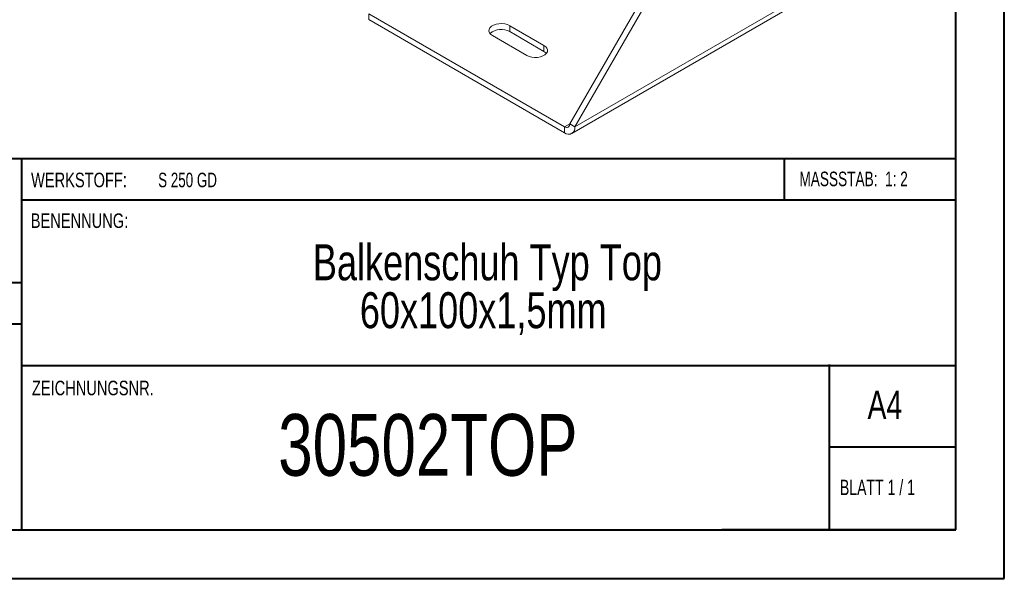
# Model space of a CAD drawing. Header units: millimetres. Extents: x 0 to 210, y 0 to 297.
# Tile 2 of 9: x 109 to 210, y 0 to 58. Entities that reach past the tile are written whole.
import ezdxf

# ---------------------------------------------------------------- set-up
doc = ezdxf.new("R2010")
doc.units = ezdxf.units.MM
doc.styles.add('SLDTEXTSTYLE0', font='TXT', dxfattribs={"width": 0.75})
doc.styles.add('SLDTEXTSTYLE1', font='TXT', dxfattribs={"width": 0.681818})
doc.styles.add('SLDTEXTSTYLE2', font='TXT', dxfattribs={"width": 0.7})
doc.styles.add('SLDTEXTSTYLE3', font='TXT', dxfattribs={"width": 0.6875})

# ---------------------------------------------------------------- blocks, each defined once
blk = doc.blocks.new('SW_NOTE_1')
at = {"color": 0, "linetype": 'Continuous', "lineweight": 0, "char_height": 3.7042, "attachment_point": 2, "style": 'SLDTEXTSTYLE0'}
for s, insert in [('Balkenschuh Typ Top', (24.66, 4.77)), ('60x100x1,5mm', (24.23, -0.16))]:
    blk.add_mtext(s, dxfattribs=dict(at, insert=insert))

msp = doc.modelspace()

# ---------------------------------------------------------------- linework, layer by layer
at = {"color": 7, "linetype": 'Continuous', "lineweight": 40}
for p, q in [((210.08, 0.21), (210.08, 297.21)), ((205.08, 5.21), (205.08, 292.21)), ((205.08, 43.37), (10.11, 43.37)), ((108.91, 43.37), (108.91, 5.12)), ((187.47, 39.12), (187.47, 43.37)), ((205.08, 39.12), (108.91, 39.12)), ((108.91, 30.62), (10.11, 30.62)), ((108.91, 26.37), (10.11, 26.37)), ((108.91, 22.12), (205.08, 22.12)), ((192.08, 5.21), (192.08, 22.21)), ((205.08, 13.71), (192.08, 13.71)), ((10.08, 5.21), (205.08, 5.21)), ((205.08, 5.21), (180.99, 5.21)), ((0.08, 0.21), (210.08, 0.21))]:
    msp.add_line(p, q, dxfattribs=at)
at = {"color": 7, "linetype": 'Continuous', "lineweight": 15}
for p, q in [((165.36, 46.99), (176.32, 65.97)), ((165.89, 46.68), (176.85, 65.67)), ((165.89, 46.68), (189.57, 60.36)), ((165.57, 46), (189.26, 59.67)), ((144.67, 58.32), (164.82, 46.68)), ((144.67, 58.32), (144.67, 57.71)), ((144.67, 57.71), (164.82, 46.07)), ((162.7, 55.05), (159.17, 57.09)), ((159.17, 56.48), (159.17, 57.09)), ((157.4, 56.07), (160.94, 54.03)), ((162.7, 54.44), (159.17, 56.48)), ((162.7, 54.44), (162.7, 55.05)), ((165.36, 46.99), (164.82, 46.68)), ((164.82, 46.68), (164.82, 46.07)), ((165.36, 46.99), (165.89, 46.68))]:
    msp.add_line(p, q, dxfattribs=at)
at = {"color": 7, "linetype": 'Continuous', "lineweight": 15, "flags": 128}
for points in [[(159.17, 57.09), (158.93, 57.2), (158.66, 57.27), (158.36, 57.3), (158.06, 57.29), (157.77, 57.24), (157.51, 57.15), (157.3, 57.03), (157.14, 56.88), (157.05, 56.71), (157.04, 56.54), (157.09, 56.37), (157.21, 56.21), (157.4, 56.07)], [(160.94, 54.03), (161.17, 53.92), (161.45, 53.85), (161.74, 53.82), (162.05, 53.83), (162.33, 53.88), (162.59, 53.97), (162.8, 54.1), (162.96, 54.25), (163.05, 54.41), (163.07, 54.59), (163.01, 54.76), (162.89, 54.92), (162.7, 55.05)], [(162.95, 54.24), (162.89, 54.3), (162.7, 54.44)]]:
    msp.add_lwpolyline(points, dxfattribs=at)
at = {"color": 7, "linetype": 'Continuous', "lineweight": 15}
for centre, radius, start, end in [((158.31, 54.95), 1.76, 60.6485, 130.912), ((165.03, 46.94), 0.328, 230.7967, 9.214), ((165.24, 46.58), 0.655, 230.7967, 9.214)]:
    msp.add_arc(centre, radius, start, end, dxfattribs=at)

# ---------------------------------------------------------------- block references
at = {"color": 7, "linetype": 'Continuous', "lineweight": 0}
msp.add_blockref('SW_NOTE_1', (132.22, 29.82), dxfattribs=at)

# ---------------------------------------------------------------- texts
for s, insert, char_height, attachment_point, style in [('WERKSTOFF:', (109.91, 41.96), 1.5, 1, 'SLDTEXTSTYLE0'), ('S 250 GD', (122.99, 41.96), 1.5, 1, 'SLDTEXTSTYLE3'), ('MASSSTAB:  1: 2', (188.99, 42.07), 1.5, 1, 'SLDTEXTSTYLE2'), ('BENENNUNG:', (109.88, 37.77), 1.5, 1, 'SLDTEXTSTYLE0'), ('ZEICHNUNGSNR.', (110, 20.55), 1.5, 1, 'SLDTEXTSTYLE0'), ('A4', (196, 19.52), 2.91, 1, 'SLDTEXTSTYLE0'), ('30502TOP', (150.75, 17.12), 6.35, 2, 'SLDTEXTSTYLE0'), ('BLATT 1 / 1', (193.16, 10.36), 1.5875, 1, 'SLDTEXTSTYLE1')]:
    msp.add_mtext(s, dxfattribs=dict(at, insert=insert, char_height=char_height, attachment_point=attachment_point, style=style))

doc.saveas('drawing.dxf')
